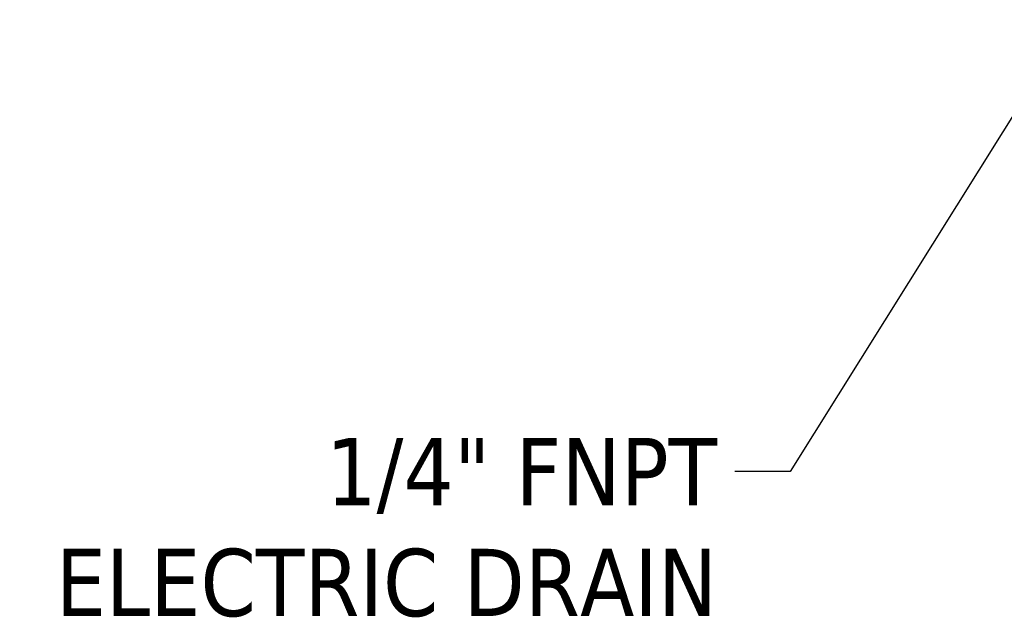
# Model space of a CAD drawing. Header units: inches. Extents: x 1 to 237, y 4 to 150.
# Tile 72 of 166: x 93.47 to 105.75, y 53.43 to 60.89. Entities that reach past the tile are written whole.
import ezdxf

# ---------------------------------------------------------------- set-up
doc = ezdxf.new("R2010")
doc.units = ezdxf.units.IN
doc.header["$LTSCALE"] = 7
doc.header["$MEASUREMENT"] = 0
doc.layers.add('Symbol (ANSI)', color=7, linetype='Continuous', lineweight=25)
doc.styles.add('Note Text (ANSI)', font='tahoma.ttf')
doc.dimstyles.new('Default (ANSI)$7', dxfattribs={"dimscale": 7, "dimtxt": 0.12, "dimasz": 0.098425, "dimexe": 0.125, "dimexo": 0.0625, "dimgap": 0.031496, "dimtad": 0, "dimtih": 1, "dimtoh": 1, "dimrnd": 1e-08, "dimzin": 4, "dimdsep": 46, "dimtxsty": 'Note Text (ANSI)', "dimcen": 0.09, "dimdle": 0.393701, "dimclrd": 256, "dimclre": 256, "dimclrt": 256, "dimadec": 0, "dimazin": 1, "dimtfac": 1, "dimtofl": 0, "dimtmove": 0, "dimatfit": 3, "dimfxl": 1, "dimtolj": 1, "dimtzin": 4, "dimlwd": -1, "dimlwe": -1, "dimarcsym": 0})

msp = doc.modelspace()

# ---------------------------------------------------------------- texts
at = {"layer": 'Symbol (ANSI)', "insert": (102.1713, 55.6657), "char_height": 0.84, "width": 8.836337, "attachment_point": 3, "line_spacing_factor": 0.987884, "style": 'Note Text (ANSI)'}
msp.add_mtext('\\fTahoma|b0|i0;1/4" FNPT\\P\\fTahoma|b0|i0;ELECTRIC DRAIN', dxfattribs=at)

# ---------------------------------------------------------------- leaders
at = {"layer": 'Symbol (ANSI)', "annotation_type": 0, "has_hookline": 1, "hookline_direction": 1, "text_width": 8.668}
msp.add_leader([(106.608, 60.8861), (103.0807, 55.2457), (102.3917, 55.2457)], dimstyle='Default (ANSI)$7', override={"dimtad": 0}, dxfattribs=at)

doc.saveas('drawing.dxf')
